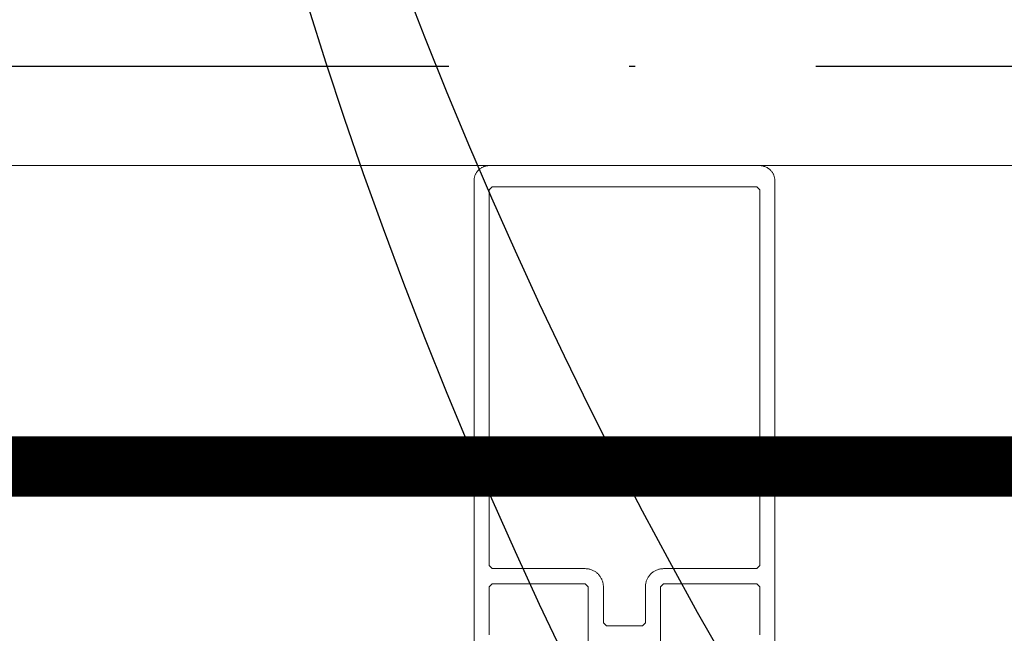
# Model space of a CAD drawing. Header units: millimetres. Extents: x 7483 to 13091, y 8111 to 13871.
# Tile 183 of 256: x 10130 to 10146, y 9227 to 9237. Entities that reach past the tile are written whole.
import ezdxf

# ---------------------------------------------------------------- set-up
doc = ezdxf.new("R2010")
doc.units = ezdxf.units.MM
doc.linetypes.add('ACAD_ISO04W100', pattern=[30, 24, -3, 0, -3])
doc.linetypes.add('DGN_STYLE_2', pattern=[30.2, 18.12, -12.08])
doc.layers.add('a___wymiary', color=7, linetype='Continuous', lineweight=5, true_color=0x000000)
doc.layers.add('wymiary', color=7, linetype='Continuous', lineweight=5, true_color=0xb2b2b2)
doc.layers.add('AS_Siatki', color=72, linetype='Continuous')
doc.layers.add('CZ-SR', color=106, linetype='Continuous', lineweight=13)
doc.layers.add('drzwi', color=30, linetype='Continuous', lineweight=20)
doc.layers.add('konstrukcja poglądowo', color=7, linetype='Continuous', lineweight=5, true_color=0xb2b2b2, plot=False)
doc.layers.add('Powierzchnie', color=21, linetype='DGN_STYLE_2', lineweight=15, plot=False)
doc.styles.add('Arial', font='arial.ttf')
doc.dimstyles.new('wymiary agp1', dxfattribs={"dimtxt": 16, "dimasz": 5, "dimexe": 30, "dimexo": 60, "dimgap": 1.8, "dimtad": 1, "dimdec": 3, "dimrnd": 0.5, "dimdsep": 46, "dimtxsty": 'Arial', "dimblk": 'znacznik', "dimcen": 1.5, "dimse1": 1, "dimse2": 1, "dimclrd": 256, "dimazin": 0, "dimtfac": 1, "dimtdec": 3, "dimtmove": 1, "dimatfit": 3, "dimldrblk": 'znacznik', "dimfxl": 0, "dimlwd": -1, "dimarcsym": 0})

# ---------------------------------------------------------------- blocks, each defined once
blk = doc.blocks.new('zw$58')
for points in [[(5.266062, 4.53), (5.266062, 8.0002), (5.316062, 8.0502), (6.866666, 8.0502), (6.916666, 8.0002), (6.916666, 7.2002)], [(7.166666, 6.5302), (7.166666, 14.7502), (7.166428, 14.761105), (7.165715, 14.771989), (7.164527, 14.782832), (7.162868, 14.793612), (7.16074, 14.80431), (7.158147, 14.814905), (7.155095, 14.825377), (7.151589, 14.835705), (7.147636, 14.845871), (7.143243, 14.855855), (7.138419, 14.865637), (7.133172, 14.8752), (7.127514, 14.884525), (7.121454, 14.893594), (7.115004, 14.90239), (7.108177, 14.910897), (7.100985, 14.919098), (7.093443, 14.926977), (7.085564, 14.934519), (7.077363, 14.941711), (7.068856, 14.948538), (7.06006, 14.954988), (7.050991, 14.961048), (7.041666, 14.966706), (7.032103, 14.971953), (7.022321, 14.976777), (7.012337, 14.98117), (7.002171, 14.985123), (6.991842, 14.988629), (6.981371, 14.991682), (6.970776, 14.994274), (6.960078, 14.996402), (6.949298, 14.998061), (6.938455, 14.999249), (6.927571, 14.999962), (6.916666, 15.0002), (2.416666, 15.0002), (2.405761, 14.999962), (2.394877, 14.999249), (2.384034, 14.998061), (2.373254, 14.996402), (2.362556, 14.994274), (2.351961, 14.991682), (2.34149, 14.988629), (2.331161, 14.985123), (2.320995, 14.98117), (2.311011, 14.976777), (2.301229, 14.971953), (2.291666, 14.966706), (2.282341, 14.961048), (2.273272, 14.954988), (2.264476, 14.948538), (2.255969, 14.941711), (2.247768, 14.934519), (2.239889, 14.926977), (2.232347, 14.919098), (2.225155, 14.910897), (2.218328, 14.90239), (2.211878, 14.893594), (2.205818, 14.884525), (2.20016, 14.8752), (2.194913, 14.865637), (2.190089, 14.855855), (2.185696, 14.845871), (2.181743, 14.835705), (2.178237, 14.825377), (2.175185, 14.814905), (2.172592, 14.80431), (2.170464, 14.793612), (2.168805, 14.782832), (2.167617, 14.771989), (2.166904, 14.761105), (2.166666, 14.7502), (2.166666, 6.5302)], [(2.416062, 7.2002), (2.416062, 8.0002), (2.466062, 8.0502), (4.016062, 8.0502), (4.066062, 8.0002), (4.066062, 4.53)]]:
    blk.add_lwpolyline(points)
blk.add_lwpolyline([(5.016062, 7.4002), (5.016062, 8.0002), (5.016347, 8.013286), (5.017203, 8.026347), (5.018628, 8.039358), (5.020619, 8.052295), (5.023173, 8.065132), (5.026284, 8.077846), (5.029947, 8.090412), (5.034154, 8.102806), (5.038898, 8.115005), (5.044169, 8.126986), (5.049958, 8.138725), (5.056254, 8.1502), (5.063044, 8.16139), (5.070316, 8.172273), (5.078056, 8.182829), (5.086248, 8.193036), (5.094878, 8.202877), (5.10393, 8.212332), (5.113385, 8.221383), (5.123225, 8.230013), (5.133433, 8.238206), (5.143989, 8.245946), (5.154872, 8.253218), (5.166062, 8.260008), (5.177537, 8.266303), (5.189276, 8.272092), (5.201257, 8.277364), (5.213456, 8.282108), (5.22585, 8.286315), (5.238416, 8.289978), (5.25113, 8.293089), (5.263967, 8.295642), (5.276904, 8.297634), (5.289915, 8.299059), (5.302976, 8.299915), (5.316062, 8.3002), (6.866062, 8.3002), (6.916062, 8.3502), (6.916062, 14.6002), (6.866062, 14.6502), (2.466062, 14.6502), (2.416062, 14.6002), (2.416062, 8.3502), (2.466062, 8.3002), (4.016062, 8.3002), (4.029147, 8.299915), (4.042208, 8.299059), (4.055219, 8.297634), (4.068156, 8.295642), (4.080993, 8.293089), (4.093707, 8.289978), (4.106273, 8.286315), (4.118668, 8.282108), (4.130867, 8.277364), (4.142847, 8.272092), (4.154586, 8.266303), (4.166062, 8.260008), (4.177251, 8.253218), (4.188135, 8.245946), (4.19869, 8.238206), (4.208898, 8.230013), (4.218739, 8.221383), (4.228194, 8.212332), (4.237245, 8.202877), (4.245875, 8.193036), (4.254068, 8.182829), (4.261807, 8.172273), (4.269079, 8.16139), (4.275869, 8.1502), (4.282165, 8.138725), (4.287954, 8.126986), (4.293225, 8.115005), (4.297969, 8.102806), (4.302177, 8.090412), (4.305839, 8.077846), (4.30895, 8.065132), (4.311504, 8.052295), (4.313495, 8.039358), (4.31492, 8.026347), (4.315776, 8.013286), (4.316062, 8.0002), (4.316062, 7.4002), (4.366062, 7.3502), (4.966062, 7.3502), (5.016062, 7.4002)], close=True)
blk = doc.blocks.new('gfhgfhhf')
at = {"layer": 'drzwi'}
blk.add_lwpolyline([(8218.027, 5171.151), (9892.067, 5171.151)], dxfattribs=at)
blk.add_blockref('zw$58', (9624.9, 5156.151), dxfattribs=at)
blk = doc.blocks.new('znacznik')
at = {"layer": 'a___wymiary'}
for p, q in [((0, 1.3936), (0, -1.3936)), ((1.3936, 0), (-1.3936, 0))]:
    blk.add_line(p, q, dxfattribs=at)
at = {"layer": 'a___wymiary', "const_width": 0.2}
blk.add_lwpolyline([(0.8759, 0.8759), (-0.8759, -0.8759)], dxfattribs=at)
blk = doc.blocks.new('*D1303')
at = {"layer": 'Defpoints', "color": 0, "transparency": 16777216}
for p in [(8555.286, 11469.362), (10277.023, 11469.362), (8692.028, 9219.562)]:
    blk.add_point(p, dxfattribs=at)
at = {"layer": 'wymiary', "color": 253, "true_color": 0x999999, "transparency": 16777216}
blk.add_line((8555.286, 9224.562), (8555.286, 11464.362), dxfattribs=at)
at = {"layer": 'wymiary', "color": 253, "true_color": 0x999999, "transparency": 16777216, "xscale": 5, "yscale": 5, "zscale": 5}
for p, rotation in [((8555.286, 11469.362), 90), ((8555.286, 9219.562), 270)]:
    blk.add_blockref('znacznik', p, dxfattribs=dict(at, rotation=rotation))
at = {"layer": 'wymiary', "color": 18, "true_color": 0x000000, "transparency": 16777216, "insert": (8545.317, 10344.462), "char_height": 16, "attachment_point": 5, "rotation": 90, "style": 'Arial'}
blk.add_mtext('2250', dxfattribs=at)
blk = doc.blocks.new('*D1310')
at = {"layer": 'Defpoints', "color": 0, "transparency": 16777216}
for p in [(11144.697, 9237.004), (8715.288, 9231.259), (11144.697, 9089.562)]:
    blk.add_point(p, dxfattribs=at)
at = {"layer": 'wymiary', "color": 253, "true_color": 0x999999, "transparency": 16777216}
blk.add_line((8720.288, 9089.562), (11139.697, 9089.562), dxfattribs=at)
at = {"layer": 'wymiary', "color": 253, "true_color": 0x999999, "transparency": 16777216, "xscale": 5, "yscale": 5, "zscale": 5, "rotation": 180}
blk.add_blockref('znacznik', (8715.288, 9089.562), dxfattribs=at)
at = {"layer": 'wymiary', "color": 253, "true_color": 0x999999, "transparency": 16777216, "xscale": 5, "yscale": 5, "zscale": 5}
blk.add_blockref('znacznik', (11144.697, 9089.562), dxfattribs=at)
at = {"layer": 'wymiary', "color": 18, "true_color": 0x000000, "transparency": 16777216, "insert": (9929.993, 9099.531), "char_height": 16, "attachment_point": 5, "style": 'Arial'}
blk.add_mtext('2429.5', dxfattribs=at)
blk = doc.blocks.new('gfgfddg')
at = {"color": 6, "lineweight": 30}
blk.add_circle((-44.761, -536.4262), 15.8652, dxfattribs=at)
at = {"layer": 'AS_Siatki', "color": 6, "linetype": 'ACAD_ISO04W100', "lineweight": 30, "ltscale": 0.2}
blk.add_line((392.0541, -541.341), (-407.9459, -541.341), dxfattribs=at)

msp = doc.modelspace()

# ---------------------------------------------------------------- linework, layer by layer
at = {"layer": 'Powierzchnie', "const_width": 1}
msp.add_lwpolyline([(10286.1119, 10577.6962), (10286.1119, 9229.9116), (8725.2884, 9229.9116), (8725.2884, 10667.207)], dxfattribs=at)

# ---------------------------------------------------------------- block references
at = {"layer": 'CZ-SR'}
msp.add_blockref('gfhgfhhf', (510.0352, 4063.7609), dxfattribs=at)
at = {"layer": 'konstrukcja poglądowo', "xscale": 5, "yscale": 5, "zscale": 5}
for p in [(10433.9115, 11948.2664), (10433.9115, 11943.2664)]:
    msp.add_blockref('gfgfddg', p, dxfattribs=at)

# ---------------------------------------------------------------- dimensions: what is measured, and where the dimension line sits
at = {"layer": 'wymiary'}
dim = msp.add_linear_dim(base=(8555.2864, 11469.3622), p1=(8692.0284, 9219.5616), p2=(10277.0226, 11469.3622), angle=90, dimstyle='wymiary agp1', override={"dimblk": 'znacznik'}, dxfattribs=at)
dim.commit()
dim.dimension.update_dxf_attribs({"geometry": '*D1303', "text_midpoint": (8545.3172, 10344.4619)})
dim = msp.add_linear_dim(base=(11144.6975, 9089.5616), p1=(8715.2884, 9231.2593), p2=(11144.6975, 9237.0039), dimstyle='wymiary agp1', override={"dimblk": 'znacznik'}, dxfattribs=at)
dim.commit()
dim.dimension.update_dxf_attribs({"geometry": '*D1310', "text_midpoint": (9929.993, 9099.5307)})

doc.saveas('drawing.dxf')
